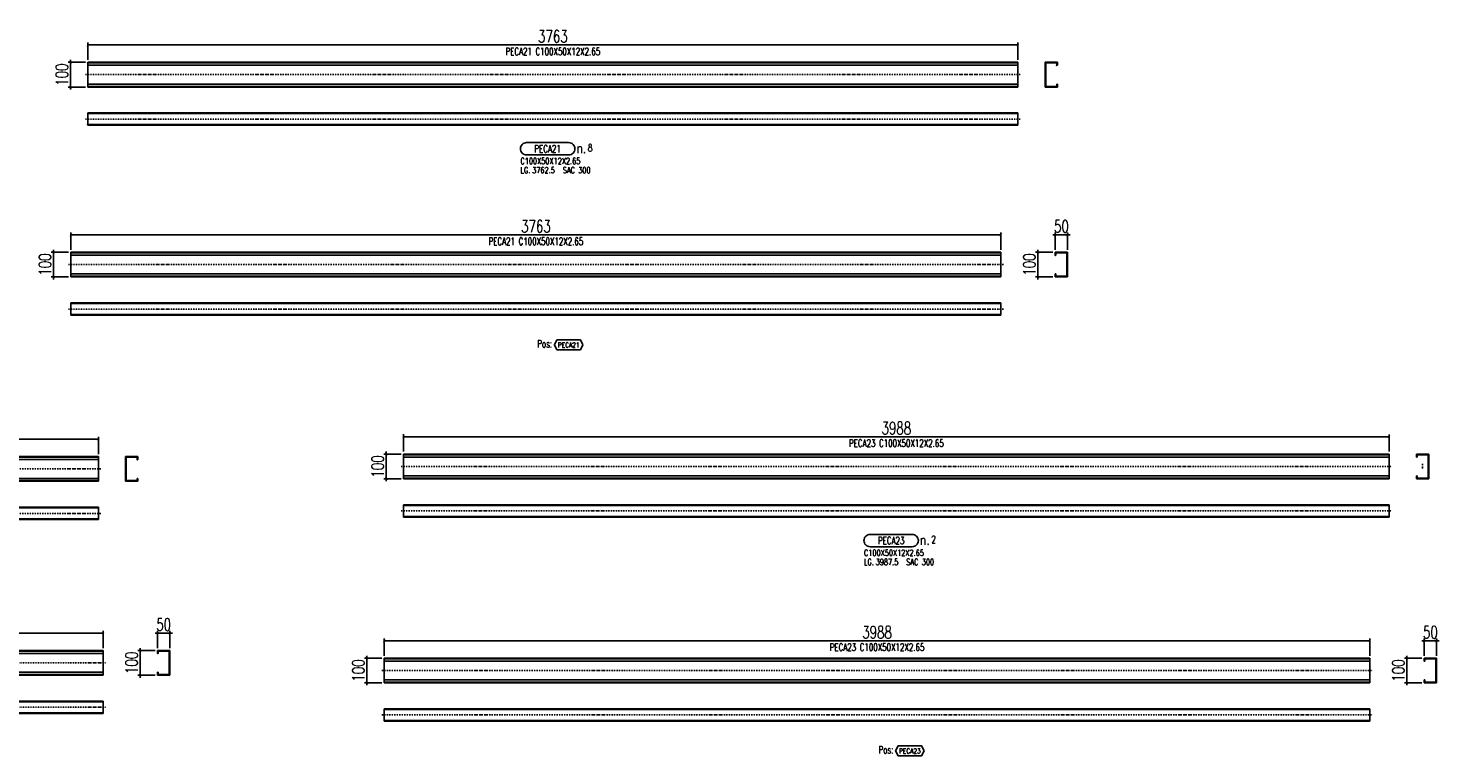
# Model space of a CAD drawing. Header units: feet. Extents: x -13577 to 173285, y -65833 to 34873.
# Tile 75 of 127: x 78702 to 84413, y -65157 to -62213. Entities that reach past the tile are written whole.
import ezdxf
from ezdxf.enums import TextEntityAlignment as Align

# ---------------------------------------------------------------- set-up
doc = ezdxf.new("R2010")
doc.units = ezdxf.units.FT
doc.header["$LTSCALE"] = 10
doc.header["$MEASUREMENT"] = 0
doc.linetypes.add('DASHDOT', pattern=[1, 0.5, -0.25, 0, -0.25])
doc.linetypes.add('HIDDEN', pattern=[0.375, 0.25, -0.125])
doc.layers.get('0').update_dxf_attribs({"linetype": 'CONTINUOUS'})
doc.layers.get('Defpoints').update_dxf_attribs({"linetype": 'CONTINUOUS'})
for name, color, linetype in [('A', 2, 'DASHDOT'), ('FORIR', 4, 'CONTINUOUS'), ('G', 3, 'CONTINUOUS'), ('MARK_DES', 2, 'CONTINUOUS'), ('MARK_MAT', 2, 'CONTINUOUS'), ('MARK_QTA', 4, 'CONTINUOUS'), ('MARK_SBA', 4, 'CONTINUOUS'), ('MARK_SLOT', 6, 'CONTINUOUS'), ('POS_BOX', 6, 'CONTINUOUS'), ('POS_DES', 2, 'CONTINUOUS'), ('POS_MAT', 2, 'CONTINUOUS'), ('TR', 6, 'HIDDEN'), ('TXT1', 7, 'CONTINUOUS')]:
    doc.layers.add(name, color=color, linetype=linetype)
doc.styles.add('1', font='romans.shx', dxfattribs={"width": 0.7, "height": 50})
doc.styles.add('MARK', font='ROMANS', dxfattribs={"width": 0.7})
doc.styles.add('POS', font='ROMANS', dxfattribs={"width": 0.7})
doc.styles.add('ROMANS', font='ROMANS', dxfattribs={"width": 0.8, "height": 28})
doc.dimstyles.get("Standard").update_dxf_attribs({"dimtxt": 50, "dimasz": 1, "dimexe": 1, "dimexo": 1, "dimgap": 1, "dimtad": 1, "dimdec": 0, "dimdsep": 46, "dimtxsty": '1', "dimblk": 'ARCHTICK', "dimcen": 3, "dimclrd": 1, "dimclre": 1, "dimclrt": 3, "dimadec": 0, "dimazin": 0, "dimtfac": 1, "dimtdec": 0, "dimtix": 1, "dimtmove": 0, "dimatfit": 3, "dimfxl": 0, "dimtolj": 1, "dimarcsym": 0})

# ---------------------------------------------------------------- blocks, each defined once
blk = doc.blocks.new('3D_INFOPOS')
blk.add_point((0, 0))
at = {"layer": 'FORIR', "flags": 1}
for tag, p in [('POS_PEZ', (7.6, -4.3)), ('MAT_PRO', (7.6, -11.9))]:
    blk.add_attdef(tag, p, '', height=5.26, dxfattribs=at)
blk = doc.blocks.new('_ArchTick')
at = {"color": 0, "linetype": 'ByBlock', "const_width": 0.15}
blk.add_lwpolyline([(-0.5, -0.5), (0.5, 0.5)], dxfattribs=at)
blk = doc.blocks.new('*D456')
at = {"layer": 'Defpoints', "color": 0}
for p in [(82705.9, -62280.8), (78943.4, -62350.8), (82705.9, -62350.8)]:
    blk.add_point(p, dxfattribs=at)
at = {"layer": 'TXT1', "color": 1, "lineweight": -2, "transparency": 16777216}
for p, q in [((78943.4, -62340.8), (78943.4, -62270.8)), ((78943.4, -62280.8), (82705.9, -62280.8)), ((82705.9, -62340.8), (82705.9, -62270.8))]:
    blk.add_line(p, q, dxfattribs=at)
at = {"layer": 'TXT1', "color": 1, "lineweight": -2, "transparency": 16777216, "xscale": 10, "yscale": 10, "zscale": 10, "rotation": 180}
blk.add_blockref('_ArchTick', (78943.4, -62280.8), dxfattribs=at)
at = {"layer": 'TXT1', "color": 1, "lineweight": -2, "transparency": 16777216, "xscale": 10, "yscale": 10, "zscale": 10}
blk.add_blockref('_ArchTick', (82705.9, -62280.8), dxfattribs=at)
at = {"layer": 'TXT1', "color": 3, "transparency": 16777216, "insert": (80824.7, -62245.8), "char_height": 50, "attachment_point": 5, "style": '1'}
blk.add_mtext('\\A1;3763', dxfattribs=at)
blk = doc.blocks.new('*D457')
at = {"layer": 'Defpoints', "color": 0}
for p in [(78943.4, -62350.8), (78873.4, -62450.8), (78943.4, -62450.8)]:
    blk.add_point(p, dxfattribs=at)
at = {"layer": 'TXT1', "color": 1, "lineweight": -2, "transparency": 16777216}
for p, q in [((78933.4, -62350.8), (78863.4, -62350.8)), ((78873.4, -62350.8), (78873.4, -62340.8)), ((78873.4, -62350.8), (78873.4, -62450.8)), ((78933.4, -62450.8), (78863.4, -62450.8)), ((78873.4, -62450.8), (78873.4, -62460.8))]:
    blk.add_line(p, q, dxfattribs=at)
at = {"layer": 'TXT1', "color": 1, "lineweight": -2, "transparency": 16777216, "xscale": 10, "yscale": 10, "zscale": 10}
for p, rotation in [((78873.4, -62350.8), 270), ((78873.4, -62450.8), 90)]:
    blk.add_blockref('_ArchTick', p, dxfattribs=dict(at, rotation=rotation))
at = {"layer": 'TXT1', "color": 3, "transparency": 16777216, "insert": (78838.4, -62400.8), "char_height": 50, "attachment_point": 5, "rotation": 90, "style": '1'}
blk.add_mtext('\\A1;100', dxfattribs=at)
blk = doc.blocks.new('3D_INFOM')
blk.add_point((0, 0))
at = {"layer": 'FORIR', "flags": 1}
for tag, p in [('MARK', (7.55, -4.31)), ('NUM_DIS', (7.55, -11.68)), ('NOT_PEZ', (45.73, -11.68)), ('QTA_PEZ', (7.55, -18.55)), ('TIP_PEZ', (45.73, -18.55)), ('TRA_PEZ', (7.55, -26.33)), ('COS_PEZ', (45.73, -26.33)), ('DES_PEZ', (7.55, -33.75))]:
    blk.add_attdef(tag, p, '', height=5, dxfattribs=at)
blk = doc.blocks.new('M8_PRO')
at = {"layer": 'MARK_SLOT'}
blk.add_lwpolyline([(2.5, 0), (19.5, 0, 0.414214), (22, 2.5), (22, 2.5, 0.414214), (19.5, 5), (2.5, 5, 0.414214), (0, 2.5), (0, 2.5, 0.414214)], format="xyb", close=True, dxfattribs=at)
at = {"style": 'MARK', "width": 0.7, "flags": 1}
for tag, p in [('TRA_PEZ', (-2.05, 4.97)), ('TIP_PEZ', (-2.05, 2.29)), ('SUN_LIS', (-2.05, 3.9)), ('COD_PEZ', (-2.05, 0.69)), ('COS_PEZ', (-2.05, 0.15)), ('PUN_LIS', (-2.05, 4.44)), ('DES_PEZ', (-2.05, 3.37)), ('NOT_PEZ', (-2.05, 2.83)), ('ING_PEZ', (-2.05, 1.76)), ('MCL_PEZ', (-2.05, 1.22)), ('DIM_PRO', (-2.05, -0.38))]:
    blk.add_attdef(tag, p, '', height=0.35, dxfattribs=at)
at = {"style": 'MARK', "width": 0.7}
blk.add_attdef('MAR_PEZ', text='', height=3, dxfattribs=at).set_placement((11, 2.5), align=Align.MIDDLE)
at = {"layer": 'MARK_DES', "style": 'MARK', "width": 0.7}
blk.add_text('LG.', height=2.5, dxfattribs=at).set_placement((0, -7.4))
for tag, p in [('NOM_PRO', (0, -3.7)), ('LUN_PRO', (4.73, -7.4))]:
    blk.add_attdef(tag, p, '', height=2.5, dxfattribs=at)
at = {"layer": 'MARK_MAT', "style": 'MARK', "width": 0.7}
blk.add_attdef('MAT_PRO', (17.13, -7.4), '', height=2.5, dxfattribs=at)
at = {"layer": 'MARK_QTA', "style": 'ROMANS', "width": 0.8}
blk.add_text('n.', height=4, dxfattribs=at).set_placement((24.62, 2.75), align=Align.MIDDLE)
at = {"layer": 'MARK_QTA', "style": 'MARK', "width": 0.7}
blk.add_attdef('QTA_PEZ', (27.29, 1.42), '', height=3, dxfattribs=at)
at = {"layer": 'MARK_SBA', "style": 'MARK', "width": 0.7}
blk.add_attdef('SBA_PEZ', text='', height=2, dxfattribs=at).set_placement((10.88, 5.73), align=Align.BOTTOM_CENTER)
blk = doc.blocks.new('*D458')
at = {"layer": 'Defpoints', "color": 0}
for p in [(78986, -63876.4), (74086, -63946.4), (78986, -63946.4)]:
    blk.add_point(p, dxfattribs=at)
at = {"layer": 'TXT1', "color": 1, "lineweight": -2, "transparency": 16777216}
for p, q in [((74086, -63936.4), (74086, -63866.4)), ((74086, -63876.4), (78986, -63876.4)), ((78986, -63936.4), (78986, -63866.4))]:
    blk.add_line(p, q, dxfattribs=at)
at = {"layer": 'TXT1', "color": 1, "lineweight": -2, "transparency": 16777216, "xscale": 10, "yscale": 10, "zscale": 10, "rotation": 180}
blk.add_blockref('_ArchTick', (74086, -63876.4), dxfattribs=at)
at = {"layer": 'TXT1', "color": 1, "lineweight": -2, "transparency": 16777216, "xscale": 10, "yscale": 10, "zscale": 10}
blk.add_blockref('_ArchTick', (78986, -63876.4), dxfattribs=at)
at = {"layer": 'TXT1', "color": 3, "transparency": 16777216, "insert": (76536, -63841.4), "char_height": 50, "attachment_point": 5, "style": '1'}
blk.add_mtext('\\A1;4900', dxfattribs=at)
blk = doc.blocks.new('*D460')
at = {"layer": 'Defpoints', "color": 0}
for p in [(84208.3, -63866.3), (80220.7, -63936.2), (84208.3, -63936.3)]:
    blk.add_point(p, dxfattribs=at)
at = {"layer": 'TXT1', "color": 1, "lineweight": -2, "transparency": 16777216}
for p, q in [((80220.7, -63926.2), (80220.7, -63856.2)), ((80220.7, -63866.2), (84208.3, -63866.3)), ((84208.3, -63926.3), (84208.3, -63856.3))]:
    blk.add_line(p, q, dxfattribs=at)
at = {"layer": 'TXT1', "color": 1, "lineweight": -2, "transparency": 16777216, "xscale": 10, "yscale": 10, "zscale": 10}
for p, rotation in [((80220.7, -63866.2), 179.9985667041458), ((84208.3, -63866.3), 359.9985667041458)]:
    blk.add_blockref('_ArchTick', p, dxfattribs=dict(at, rotation=rotation))
at = {"layer": 'TXT1', "color": 3, "transparency": 16777216, "insert": (82214.5, -63831.3), "char_height": 50, "attachment_point": 5, "rotation": 359.9986, "style": '1'}
blk.add_mtext('\\A1;3988', dxfattribs=at)
blk = doc.blocks.new('*D461')
at = {"layer": 'Defpoints', "color": 0}
for p in [(80220.7, -63936.2), (80150.7, -64036.2), (80220.7, -64036.2)]:
    blk.add_point(p, dxfattribs=at)
at = {"layer": 'TXT1', "color": 1, "lineweight": -2, "transparency": 16777216}
for p, q in [((80210.7, -63936.2), (80140.7, -63936.2)), ((80150.7, -63936.2), (80150.7, -63926.2)), ((80150.7, -63936.2), (80150.7, -64036.2)), ((80210.7, -64036.2), (80140.7, -64036.2)), ((80150.7, -64036.2), (80150.7, -64046.2))]:
    blk.add_line(p, q, dxfattribs=at)
at = {"layer": 'TXT1', "color": 1, "lineweight": -2, "transparency": 16777216, "xscale": 10, "yscale": 10, "zscale": 10}
for p, rotation in [((80150.7, -63936.2), 269.9985667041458), ((80150.7, -64036.2), 89.99856670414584)]:
    blk.add_blockref('_ArchTick', p, dxfattribs=dict(at, rotation=rotation))
at = {"layer": 'TXT1', "color": 3, "transparency": 16777216, "insert": (80115.7, -63986.2), "char_height": 50, "attachment_point": 5, "rotation": 89.9986, "style": '1'}
blk.add_mtext('\\A1;100', dxfattribs=at)
blk = doc.blocks.new('*D645')
at = {"layer": 'Defpoints', "color": 0}
for p in [(82637.4, -63049.3), (78874.9, -63119.3), (82637.4, -63119.3)]:
    blk.add_point(p, dxfattribs=at)
at = {"layer": 'TXT1', "color": 1, "lineweight": -2, "transparency": 16777216}
for p, q in [((78874.9, -63109.3), (78874.9, -63039.3)), ((82637.4, -63109.3), (82637.4, -63039.3)), ((78874.9, -63049.3), (82637.4, -63049.3))]:
    blk.add_line(p, q, dxfattribs=at)
at = {"layer": 'TXT1', "color": 1, "lineweight": -2, "transparency": 16777216, "xscale": 10, "yscale": 10, "zscale": 10, "rotation": 180}
blk.add_blockref('_ArchTick', (78874.9, -63049.3), dxfattribs=at)
at = {"layer": 'TXT1', "color": 1, "lineweight": -2, "transparency": 16777216, "xscale": 10, "yscale": 10, "zscale": 10}
blk.add_blockref('_ArchTick', (82637.4, -63049.3), dxfattribs=at)
at = {"layer": 'TXT1', "color": 3, "transparency": 16777216, "insert": (80756.2, -63014.3), "char_height": 50, "attachment_point": 5, "style": '1'}
blk.add_mtext('\\A1;3763', dxfattribs=at)
blk = doc.blocks.new('*D646')
at = {"layer": 'Defpoints', "color": 0}
for p in [(78804.9, -63119.3), (78874.9, -63119.3), (78874.9, -63219.3)]:
    blk.add_point(p, dxfattribs=at)
at = {"layer": 'TXT1', "color": 1, "lineweight": -2, "transparency": 16777216}
for p, q in [((78864.9, -63119.3), (78794.9, -63119.3)), ((78804.9, -63119.3), (78804.9, -63109.3)), ((78804.9, -63219.3), (78804.9, -63119.3)), ((78864.9, -63219.3), (78794.9, -63219.3)), ((78804.9, -63219.3), (78804.9, -63229.3))]:
    blk.add_line(p, q, dxfattribs=at)
at = {"layer": 'TXT1', "color": 1, "lineweight": -2, "transparency": 16777216, "xscale": 10, "yscale": 10, "zscale": 10}
for p, rotation in [((78804.9, -63119.3), 270), ((78804.9, -63219.3), 90)]:
    blk.add_blockref('_ArchTick', p, dxfattribs=dict(at, rotation=rotation))
at = {"layer": 'TXT1', "color": 3, "transparency": 16777216, "insert": (78769.9, -63169.3), "char_height": 50, "attachment_point": 5, "rotation": 90, "style": '1'}
blk.add_mtext('\\A1;100', dxfattribs=at)
blk = doc.blocks.new('*D647')
at = {"layer": 'Defpoints', "color": 0}
for p in [(82907.4, -63049.3), (82857.4, -63119.3), (82907.4, -63119.3)]:
    blk.add_point(p, dxfattribs=at)
at = {"layer": 'TXT1', "color": 1, "lineweight": -2, "transparency": 16777216}
for p, q in [((82857.4, -63109.3), (82857.4, -63039.3)), ((82907.4, -63109.3), (82907.4, -63039.3)), ((82857.4, -63049.3), (82847.4, -63049.3)), ((82857.4, -63049.3), (82907.4, -63049.3)), ((82907.4, -63049.3), (82917.4, -63049.3))]:
    blk.add_line(p, q, dxfattribs=at)
at = {"layer": 'TXT1', "color": 1, "lineweight": -2, "transparency": 16777216, "xscale": 10, "yscale": 10, "zscale": 10}
blk.add_blockref('_ArchTick', (82857.4, -63049.3), dxfattribs=at)
at = {"layer": 'TXT1', "color": 1, "lineweight": -2, "transparency": 16777216, "xscale": 10, "yscale": 10, "zscale": 10, "rotation": 180}
blk.add_blockref('_ArchTick', (82907.4, -63049.3), dxfattribs=at)
at = {"layer": 'TXT1', "color": 3, "transparency": 16777216, "insert": (82882.4, -63014.3), "char_height": 50, "attachment_point": 5, "style": '1'}
blk.add_mtext('\\A1;50', dxfattribs=at)
blk = doc.blocks.new('*D648')
at = {"layer": 'Defpoints', "color": 0}
for p in [(82787.4, -63119.3), (82857.4, -63119.3), (82857.4, -63219.3)]:
    blk.add_point(p, dxfattribs=at)
at = {"layer": 'TXT1', "color": 1, "lineweight": -2, "transparency": 16777216}
for p, q in [((82847.4, -63119.3), (82777.4, -63119.3)), ((82787.4, -63119.3), (82787.4, -63109.3)), ((82787.4, -63219.3), (82787.4, -63119.3)), ((82847.4, -63219.3), (82777.4, -63219.3)), ((82787.4, -63219.3), (82787.4, -63229.3))]:
    blk.add_line(p, q, dxfattribs=at)
at = {"layer": 'TXT1', "color": 1, "lineweight": -2, "transparency": 16777216, "xscale": 10, "yscale": 10, "zscale": 10}
for p, rotation in [((82787.4, -63119.3), 270), ((82787.4, -63219.3), 90)]:
    blk.add_blockref('_ArchTick', p, dxfattribs=dict(at, rotation=rotation))
at = {"layer": 'TXT1', "color": 3, "transparency": 16777216, "insert": (82752.4, -63169.3), "char_height": 50, "attachment_point": 5, "rotation": 90, "style": '1'}
blk.add_mtext('\\A1;100', dxfattribs=at)
blk = doc.blocks.new('POSITION_PRO')
at = {"layer": 'POS_BOX'}
blk.add_lwpolyline([(10.5, -2), (9.5, -4), (0, -4), (-1, -2), (0, 0), (9.5, 0)], close=True, dxfattribs=at)
at = {"insert": (-7.93, -0.05), "char_height": 3, "width": 11.9956, "attachment_point": 1, "style": 'POS'}
blk.add_mtext('Pos:', dxfattribs=at)
at = {"style": 'POS', "width": 0.7}
blk.add_attdef('POS_PEZ', text='', height=2, dxfattribs=at).set_placement((4.76, -3.05), align=Align.CENTER)
at = {"layer": 'POS_DES', "style": 'POS', "width": 0.7, "flags": 1}
for tag, p in [('SPE_PRO', (-7.8, -5.07)), ('LUN_PRO', (-7.82, -5.58)), ('LAR_PRO', (-7.79, -4.53))]:
    blk.add_attdef(tag, p, '', height=0.35, dxfattribs=at)
at = {"layer": 'POS_MAT', "style": 'POS', "width": 0.7, "flags": 1}
for tag, p in [('MAT_PRO', (-6.89, -4.03)), ('PUN_NET2', (-6.94, -7.74)), ('NOM_PRO', (-6.94, -6.11)), ('PUN_NET', (-6.94, -7.16)), ('MAR_CMP', (-6.89, -8.22)), ('NOT_PEZ', (-6.89, -9.21)), ('PUN_LIS', (-6.94, -6.63)), ('QTA_PEZ', (-6.89, -8.75))]:
    blk.add_attdef(tag, text='', height=0.35, dxfattribs=at).set_placement(p, align=Align.CENTER)
blk = doc.blocks.new('*D649')
at = {"layer": 'Defpoints', "color": 0}
for p in [(79005.3, -64660.9), (74105.3, -64730.9), (79005.3, -64730.9)]:
    blk.add_point(p, dxfattribs=at)
at = {"layer": 'TXT1', "color": 1, "lineweight": -2, "transparency": 16777216}
for p, q in [((74105.3, -64720.9), (74105.3, -64650.9)), ((74105.3, -64660.9), (79005.3, -64660.9)), ((79005.3, -64720.9), (79005.3, -64650.9))]:
    blk.add_line(p, q, dxfattribs=at)
at = {"layer": 'TXT1', "color": 1, "lineweight": -2, "transparency": 16777216, "xscale": 10, "yscale": 10, "zscale": 10, "rotation": 180}
blk.add_blockref('_ArchTick', (74105.3, -64660.9), dxfattribs=at)
at = {"layer": 'TXT1', "color": 1, "lineweight": -2, "transparency": 16777216, "xscale": 10, "yscale": 10, "zscale": 10}
blk.add_blockref('_ArchTick', (79005.3, -64660.9), dxfattribs=at)
at = {"layer": 'TXT1', "color": 3, "transparency": 16777216, "insert": (76555.3, -64625.9), "char_height": 50, "attachment_point": 5, "style": '1'}
blk.add_mtext('\\A1;4900', dxfattribs=at)
blk = doc.blocks.new('*D651')
at = {"layer": 'Defpoints', "color": 0}
for p in [(79275.3, -64660.9), (79225.3, -64730.9), (79275.3, -64730.9)]:
    blk.add_point(p, dxfattribs=at)
at = {"layer": 'TXT1', "color": 1, "lineweight": -2, "transparency": 16777216}
for p, q in [((79225.3, -64660.9), (79215.3, -64660.9)), ((79225.3, -64720.9), (79225.3, -64650.9)), ((79225.3, -64660.9), (79275.3, -64660.9)), ((79275.3, -64720.9), (79275.3, -64650.9)), ((79275.3, -64660.9), (79285.3, -64660.9))]:
    blk.add_line(p, q, dxfattribs=at)
at = {"layer": 'TXT1', "color": 1, "lineweight": -2, "transparency": 16777216, "xscale": 10, "yscale": 10, "zscale": 10}
blk.add_blockref('_ArchTick', (79225.3, -64660.9), dxfattribs=at)
at = {"layer": 'TXT1', "color": 1, "lineweight": -2, "transparency": 16777216, "xscale": 10, "yscale": 10, "zscale": 10, "rotation": 180}
blk.add_blockref('_ArchTick', (79275.3, -64660.9), dxfattribs=at)
at = {"layer": 'TXT1', "color": 3, "transparency": 16777216, "insert": (79250.3, -64625.9), "char_height": 50, "attachment_point": 5, "style": '1'}
blk.add_mtext('\\A1;50', dxfattribs=at)
blk = doc.blocks.new('*D652')
at = {"layer": 'Defpoints', "color": 0}
for p in [(79155.3, -64730.9), (79225.3, -64730.9), (79225.3, -64830.9)]:
    blk.add_point(p, dxfattribs=at)
at = {"layer": 'TXT1', "color": 1, "lineweight": -2, "transparency": 16777216}
for p, q in [((79215.3, -64730.9), (79145.3, -64730.9)), ((79155.3, -64730.9), (79155.3, -64720.9)), ((79155.3, -64830.9), (79155.3, -64730.9)), ((79215.3, -64830.9), (79145.3, -64830.9)), ((79155.3, -64830.9), (79155.3, -64840.9))]:
    blk.add_line(p, q, dxfattribs=at)
at = {"layer": 'TXT1', "color": 1, "lineweight": -2, "transparency": 16777216, "xscale": 10, "yscale": 10, "zscale": 10}
for p, rotation in [((79155.3, -64730.9), 270), ((79155.3, -64830.9), 90)]:
    blk.add_blockref('_ArchTick', p, dxfattribs=dict(at, rotation=rotation))
at = {"layer": 'TXT1', "color": 3, "transparency": 16777216, "insert": (79120.3, -64780.9), "char_height": 50, "attachment_point": 5, "rotation": 90, "style": '1'}
blk.add_mtext('\\A1;100', dxfattribs=at)
blk = doc.blocks.new('*D653')
at = {"layer": 'Defpoints', "color": 0}
for p in [(84130.1, -64691.9), (80142.6, -64761.9), (84130.1, -64761.9)]:
    blk.add_point(p, dxfattribs=at)
at = {"layer": 'TXT1', "color": 1, "lineweight": -2, "transparency": 16777216}
for p, q in [((80142.6, -64751.9), (80142.6, -64681.9)), ((80142.6, -64691.9), (84130.1, -64691.9)), ((84130.1, -64751.9), (84130.1, -64681.9))]:
    blk.add_line(p, q, dxfattribs=at)
at = {"layer": 'TXT1', "color": 1, "lineweight": -2, "transparency": 16777216, "xscale": 10, "yscale": 10, "zscale": 10, "rotation": 180}
blk.add_blockref('_ArchTick', (80142.6, -64691.9), dxfattribs=at)
at = {"layer": 'TXT1', "color": 1, "lineweight": -2, "transparency": 16777216, "xscale": 10, "yscale": 10, "zscale": 10}
blk.add_blockref('_ArchTick', (84130.1, -64691.9), dxfattribs=at)
at = {"layer": 'TXT1', "color": 3, "transparency": 16777216, "insert": (82136.4, -64656.9), "char_height": 50, "attachment_point": 5, "style": '1'}
blk.add_mtext('\\A1;3988', dxfattribs=at)
blk = doc.blocks.new('*D654')
at = {"layer": 'Defpoints', "color": 0}
for p in [(80072.6, -64761.9), (80142.6, -64761.9), (80142.6, -64861.9)]:
    blk.add_point(p, dxfattribs=at)
at = {"layer": 'TXT1', "color": 1, "lineweight": -2, "transparency": 16777216}
for p, q in [((80072.6, -64761.9), (80072.6, -64751.9)), ((80132.6, -64761.9), (80062.6, -64761.9)), ((80072.6, -64861.9), (80072.6, -64761.9)), ((80132.6, -64861.9), (80062.6, -64861.9)), ((80072.6, -64861.9), (80072.6, -64871.9))]:
    blk.add_line(p, q, dxfattribs=at)
at = {"layer": 'TXT1', "color": 1, "lineweight": -2, "transparency": 16777216, "xscale": 10, "yscale": 10, "zscale": 10}
for p, rotation in [((80072.6, -64761.9), 270), ((80072.6, -64861.9), 90)]:
    blk.add_blockref('_ArchTick', p, dxfattribs=dict(at, rotation=rotation))
at = {"layer": 'TXT1', "color": 3, "transparency": 16777216, "insert": (80037.6, -64811.9), "char_height": 50, "attachment_point": 5, "rotation": 90, "style": '1'}
blk.add_mtext('\\A1;100', dxfattribs=at)
blk = doc.blocks.new('*D655')
at = {"layer": 'Defpoints', "color": 0}
for p in [(84400.1, -64691.9), (84350.1, -64761.9), (84400.1, -64761.9)]:
    blk.add_point(p, dxfattribs=at)
at = {"layer": 'TXT1', "color": 1, "lineweight": -2, "transparency": 16777216}
for p, q in [((84350.1, -64691.9), (84340.1, -64691.9)), ((84350.1, -64751.9), (84350.1, -64681.9)), ((84350.1, -64691.9), (84400.1, -64691.9)), ((84400.1, -64751.9), (84400.1, -64681.9)), ((84400.1, -64691.9), (84410.1, -64691.9))]:
    blk.add_line(p, q, dxfattribs=at)
at = {"layer": 'TXT1', "color": 1, "lineweight": -2, "transparency": 16777216, "xscale": 10, "yscale": 10, "zscale": 10}
blk.add_blockref('_ArchTick', (84350.1, -64691.9), dxfattribs=at)
at = {"layer": 'TXT1', "color": 1, "lineweight": -2, "transparency": 16777216, "xscale": 10, "yscale": 10, "zscale": 10, "rotation": 180}
blk.add_blockref('_ArchTick', (84400.1, -64691.9), dxfattribs=at)
at = {"layer": 'TXT1', "color": 3, "transparency": 16777216, "insert": (84375.1, -64656.9), "char_height": 50, "attachment_point": 5, "style": '1'}
blk.add_mtext('\\A1;50', dxfattribs=at)
blk = doc.blocks.new('*D656')
at = {"layer": 'Defpoints', "color": 0}
for p in [(84280.1, -64761.9), (84350.1, -64761.9), (84350.1, -64861.9)]:
    blk.add_point(p, dxfattribs=at)
at = {"layer": 'TXT1', "color": 1, "lineweight": -2, "transparency": 16777216}
for p, q in [((84280.1, -64761.9), (84280.1, -64751.9)), ((84340.1, -64761.9), (84270.1, -64761.9)), ((84280.1, -64861.9), (84280.1, -64761.9)), ((84340.1, -64861.9), (84270.1, -64861.9)), ((84280.1, -64861.9), (84280.1, -64871.9))]:
    blk.add_line(p, q, dxfattribs=at)
at = {"layer": 'TXT1', "color": 1, "lineweight": -2, "transparency": 16777216, "xscale": 10, "yscale": 10, "zscale": 10}
for p, rotation in [((84280.1, -64761.9), 270), ((84280.1, -64861.9), 90)]:
    blk.add_blockref('_ArchTick', p, dxfattribs=dict(at, rotation=rotation))
at = {"layer": 'TXT1', "color": 3, "transparency": 16777216, "insert": (84245.1, -64811.9), "char_height": 50, "attachment_point": 5, "rotation": 90, "style": '1'}
blk.add_mtext('\\A1;100', dxfattribs=at)

msp = doc.modelspace()

# ---------------------------------------------------------------- linework, layer by layer
at = {"layer": 'A'}
for p, q in [((82715.9, -62400.8), (78933.4, -62400.8)), ((82715.9, -62580.8), (78933.4, -62580.8)), ((78864.9, -63169.3), (82647.4, -63169.3)), ((78864.9, -63349.3), (82647.4, -63349.3)), ((78996, -63996.4), (74076, -63996.4)), ((80210.7, -63986.2), (84218.3, -63986.3)), ((84343.3, -63976.2), (84343.3, -63996.3)), ((78996, -64176.4), (74076, -64176.4)), ((80210.7, -64166.2), (84218.3, -64166.2)), ((74095.3, -64780.9), (79015.3, -64780.9)), ((80132.6, -64811.9), (84140.1, -64811.9)), ((74095.3, -64960.9), (79015.3, -64960.9)), ((80132.6, -64991.9), (84140.1, -64991.9))]:
    msp.add_line(p, q, dxfattribs=at)
for p in [(78943.4, -62353.4), (82863.3, -62362.8), (78943.4, -62603.1), (78874.9, -63131.3), (82857.4, -63131.3), (78874.9, -63326.9), (79143.4, -63958.4), (80220.7, -63938.9), (84365.6, -64033.7), (80220.7, -64188.6), (79225.3, -64742.9), (80142.6, -64773.9), (84350.1, -64773.9), (80142.6, -65014.3)]:
    msp.add_point(p, dxfattribs=at)
at = {"layer": 'G'}
for p, q in [((78943.4, -62450.8), (78943.4, -62350.8)), ((78943.4, -62350.8), (82705.9, -62350.8)), ((82705.9, -62450.8), (82705.9, -62350.8)), ((82815.9, -62450.8), (82815.9, -62350.8)), ((82815.9, -62350.8), (82865.9, -62350.8)), ((82818.6, -62353.4), (82863.3, -62353.4)), ((82818.6, -62448.1), (82818.6, -62353.4)), ((82863.3, -62362.8), (82863.3, -62353.4)), ((82865.9, -62362.8), (82865.9, -62350.8)), ((78943.4, -62362.8), (82705.9, -62362.8)), ((82863.3, -62362.8), (82865.9, -62362.8)), ((78943.4, -62438.8), (82705.9, -62438.8)), ((78943.4, -62450.8), (82705.9, -62450.8)), ((82815.9, -62450.8), (82865.9, -62450.8)), ((82818.6, -62448.1), (82863.3, -62448.1)), ((82863.3, -62448.1), (82863.3, -62438.8)), ((82863.3, -62438.8), (82865.9, -62438.8)), ((82865.9, -62450.8), (82865.9, -62438.8)), ((78943.4, -62555.8), (82705.9, -62555.8)), ((78943.4, -62605.8), (78943.4, -62555.8)), ((82705.9, -62605.8), (82705.9, -62555.8)), ((78943.4, -62605.8), (82705.9, -62605.8)), ((78874.9, -63119.3), (82637.4, -63119.3)), ((78874.9, -63219.3), (78874.9, -63119.3)), ((82637.4, -63219.3), (82637.4, -63119.3)), ((82857.4, -63119.3), (82907.4, -63119.3)), ((82857.4, -63131.3), (82857.4, -63119.3)), ((82857.4, -63131.3), (82860.1, -63131.3)), ((82860.1, -63121.9), (82904.8, -63121.9)), ((82860.1, -63131.3), (82860.1, -63121.9)), ((82904.8, -63216.6), (82904.8, -63121.9)), ((82907.4, -63219.3), (82907.4, -63119.3)), ((82857.4, -63207.3), (82860.1, -63207.3)), ((82857.4, -63219.3), (82857.4, -63207.3)), ((82860.1, -63216.6), (82860.1, -63207.3)), ((82860.1, -63216.6), (82904.8, -63216.6)), ((78874.9, -63219.3), (82637.4, -63219.3)), ((82857.4, -63219.3), (82907.4, -63219.3)), ((78874.9, -63324.3), (82637.4, -63324.3)), ((78874.9, -63374.3), (78874.9, -63324.3)), ((82637.4, -63374.3), (82637.4, -63324.3)), ((78874.9, -63374.3), (82637.4, -63374.3)), ((74086, -63946.4), (78986, -63946.4)), ((74086, -63958.4), (78986, -63958.4)), ((78986, -64046.4), (78986, -63946.4)), ((79096, -64046.4), (79096, -63946.4)), ((79096, -63946.4), (79146, -63946.4)), ((79098.7, -63949), (79143.4, -63949)), ((79098.7, -64043.7), (79098.7, -63949)), ((79143.4, -63958.4), (79143.4, -63949)), ((79143.4, -63958.4), (79146, -63958.4)), ((79146, -63958.4), (79146, -63946.4)), ((80220.7, -64036.2), (80220.7, -63936.2)), ((80220.7, -63936.2), (84208.3, -63936.3)), ((84208.3, -64036.3), (84208.3, -63936.3)), ((84318.3, -63948.3), (84318.3, -63936.2)), ((84318.3, -63936.2), (84368.3, -63936.2)), ((84318.3, -63948.2), (84320.9, -63948.2)), ((84318.3, -63948.3), (84320.9, -63948.3)), ((84320.9, -63938.9), (84365.6, -63939)), ((84320.9, -63948.3), (84320.9, -63938.9)), ((84365.6, -64033.6), (84365.6, -63938.9)), ((84368.3, -64036.3), (84368.3, -63936.2)), ((74086, -64034.4), (78986, -64034.4)), ((74086, -64046.4), (78986, -64046.4)), ((79096, -64046.4), (79146, -64046.4)), ((79098.7, -64043.7), (79143.4, -64043.7)), ((79143.4, -64043.7), (79143.4, -64034.4)), ((79143.4, -64034.4), (79146, -64034.4)), ((79146, -64046.4), (79146, -64034.4)), ((80220.7, -64036.2), (84208.3, -64036.3)), ((84318.3, -64024.2), (84320.9, -64024.2)), ((84318.3, -64036.3), (84318.3, -64024.2)), ((84318.3, -64036.2), (84368.3, -64036.2)), ((84318.3, -64036.3), (84368.3, -64036.3)), ((84320.9, -64033.6), (84320.9, -64024.2)), ((84320.9, -64033.6), (84365.6, -64033.6)), ((74086, -64151.4), (78986, -64151.4)), ((78986, -64201.4), (78986, -64151.4)), ((80220.7, -64141.2), (84208.3, -64141.2)), ((80220.7, -64191.2), (80220.7, -64141.2)), ((80220.7, -64191.2), (80220.7, -64141.2)), ((80220.7, -64143.9), (80220.7, -64143.9)), ((84208.3, -64191.2), (84208.3, -64141.2)), ((74086, -64201.4), (78986, -64201.4)), ((80220.7, -64188.6), (80220.7, -64188.6)), ((80220.7, -64191.2), (84208.3, -64191.2)), ((74105.3, -64730.9), (79005.3, -64730.9)), ((79005.3, -64830.9), (79005.3, -64730.9)), ((79225.3, -64730.9), (79275.3, -64730.9)), ((79225.3, -64742.9), (79225.3, -64730.9)), ((79225.3, -64742.9), (79228, -64742.9)), ((79228, -64733.5), (79272.7, -64733.5)), ((79228, -64742.9), (79228, -64733.5)), ((79272.7, -64828.2), (79272.7, -64733.5)), ((79275.3, -64830.9), (79275.3, -64730.9)), ((80142.6, -64761.9), (84130.1, -64761.9)), ((80142.6, -64861.9), (80142.6, -64761.9)), ((84130.1, -64861.9), (84130.1, -64761.9)), ((84350.1, -64773.9), (84350.1, -64761.9)), ((84350.1, -64761.9), (84400.1, -64761.9)), ((84350.1, -64773.9), (84352.8, -64773.9)), ((84352.8, -64764.6), (84397.5, -64764.6)), ((84352.8, -64773.9), (84352.8, -64764.6)), ((84397.5, -64859.3), (84397.5, -64764.6)), ((84400.1, -64861.9), (84400.1, -64761.9)), ((74105.3, -64830.9), (79005.3, -64830.9)), ((79225.3, -64818.9), (79228, -64818.9)), ((79225.3, -64830.9), (79225.3, -64818.9)), ((79225.3, -64830.9), (79275.3, -64830.9)), ((79228, -64828.2), (79228, -64818.9)), ((79228, -64828.2), (79272.7, -64828.2)), ((80142.6, -64861.9), (84130.1, -64861.9)), ((84350.1, -64849.9), (84352.8, -64849.9)), ((84350.1, -64861.9), (84350.1, -64849.9)), ((84350.1, -64861.9), (84400.1, -64861.9)), ((84352.8, -64859.3), (84352.8, -64849.9)), ((84352.8, -64859.3), (84397.5, -64859.3)), ((74105.3, -64935.9), (79005.3, -64935.9)), ((74105.3, -64985.9), (79005.3, -64985.9)), ((79005.3, -64985.9), (79005.3, -64935.9)), ((80142.6, -64966.9), (84130.1, -64966.9)), ((80142.6, -65016.9), (80142.6, -64966.9)), ((84130.1, -65016.9), (84130.1, -64966.9)), ((80142.6, -65016.9), (84130.1, -65016.9))]:
    msp.add_line(p, q, dxfattribs=at)
for p in [(78943.4, -62353.4), (82863.3, -62362.8), (78943.4, -62603.1), (78874.9, -63131.3), (82857.4, -63131.3), (78874.9, -63326.9), (79143.4, -63958.4), (80220.7, -63938.9), (84365.6, -64033.7), (80220.7, -64188.6), (79225.3, -64742.9), (80142.6, -64773.9), (84350.1, -64773.9), (80142.6, -65014.3)]:
    msp.add_point(p, dxfattribs=at)
at = {"layer": 'TR'}
for p, q in [((78943.4, -62353.4), (82705.9, -62353.4)), ((78943.4, -62448.1), (82705.9, -62448.1)), ((78943.4, -62558.4), (82705.9, -62558.4)), ((78943.4, -62603.1), (82705.9, -62603.1)), ((78874.9, -63121.9), (82637.4, -63121.9)), ((78874.9, -63131.3), (82637.4, -63131.3)), ((78874.9, -63207.3), (82637.4, -63207.3)), ((78874.9, -63216.6), (82637.4, -63216.6)), ((78874.9, -63326.9), (82637.4, -63326.9)), ((78874.9, -63371.6), (82637.4, -63371.6)), ((74086, -63949), (78986, -63949)), ((80220.7, -64036.2), (80220.7, -63936.2)), ((80220.7, -63938.9), (84208.3, -63939)), ((80220.7, -63948.2), (84208.3, -63948.3)), ((84318.3, -63936.3), (84368.3, -63936.3)), ((74086, -64043.7), (78986, -64043.7)), ((80220.7, -64024.2), (84208.3, -64024.3)), ((80220.7, -64033.6), (84208.3, -64033.7)), ((84318.3, -64024.3), (84320.9, -64024.3)), ((84320.9, -64033.7), (84320.9, -64033.6)), ((84365.6, -64033.7), (84365.6, -64033.6)), ((84365.6, -64033.7), (84365.6, -64033.6)), ((74086, -64154), (78986, -64154)), ((80220.7, -64143.9), (84208.3, -64143.9)), ((74086, -64198.7), (78986, -64198.7)), ((80220.7, -64188.6), (84208.3, -64188.6)), ((84208.3, -64191.2), (84208.3, -64191.2)), ((74105.3, -64733.5), (79005.3, -64733.5)), ((74105.3, -64742.9), (79005.3, -64742.9)), ((80142.6, -64764.6), (84130.1, -64764.6)), ((80142.6, -64773.9), (84130.1, -64773.9)), ((74105.3, -64818.9), (79005.3, -64818.9)), ((74105.3, -64828.2), (79005.3, -64828.2)), ((80142.6, -64849.9), (84130.1, -64849.9)), ((80142.6, -64859.3), (84130.1, -64859.3)), ((74105.3, -64938.5), (79005.3, -64938.5)), ((74105.3, -64983.2), (79005.3, -64983.2)), ((80142.6, -64969.6), (84130.1, -64969.6)), ((80142.6, -65014.3), (84130.1, -65014.3))]:
    msp.add_line(p, q, dxfattribs=at)
for p in [(78943.4, -62353.4), (82863.3, -62362.8), (78943.4, -62603.1), (78874.9, -63131.3), (82857.4, -63131.3), (78874.9, -63326.9), (79143.4, -63958.4), (80220.7, -63938.9), (84365.6, -64033.7), (80220.7, -64188.6), (79225.3, -64742.9), (80142.6, -64773.9), (84350.1, -64773.9), (80142.6, -65014.3)]:
    msp.add_point(p, dxfattribs=at)

# ---------------------------------------------------------------- block references
for p in [(80824.7, -62400.8), (82817.2, -62400.8), (80824.7, -62557.1), (79097.3, -63996.4), (82214.5, -63986.3), (84366.9, -63986.3), (82214.5, -64189.9)]:
    msp.add_blockref('3D_INFOPOS', p)
at = {"xscale": 10, "yscale": 10, "zscale": 10}
for p in [(80824.7, -62400.8), (82817.2, -62400.8), (80824.7, -62557.1), (80756.2, -63169.3), (82906.1, -63169.3), (80756.2, -63373), (79097.3, -63996.4), (82214.5, -63986.3), (84366.9, -63986.3), (82214.5, -64189.9), (79274, -64780.9), (82136.4, -64811.9), (84398.8, -64811.9), (82136.4, -65015.6)]:
    msp.add_blockref('3D_INFOM', p, dxfattribs=at)
for name, p, values in [('M8_PRO', (80693.6, -62725.8), {'NOM_PRO': 'C100X50X12X2.65', 'LUN_PRO': '3762.5', 'MAT_PRO': 'SAC 300', 'QTA_PEZ': '8', 'MAR_PEZ': 'PECA21'}), ('POSITION_PRO', (80841.2, -63474.3), {'POS_PEZ': 'PECA21'}), ('M8_PRO', (82083.4, -64311.2), {'NOM_PRO': 'C100X50X12X2.65', 'LUN_PRO': '3987.5', 'MAT_PRO': 'SAC 300', 'QTA_PEZ': '2', 'MAR_PEZ': 'PECA23'}), ('POSITION_PRO', (82221.4, -65116.9), {'POS_PEZ': 'PECA23'})]:
    msp.add_blockref(name, p, dxfattribs=at).add_auto_attribs(values)

# ---------------------------------------------------------------- texts
at = {"layer": 'TXT1', "color": 7, "style": '1', "width": 0.7}
for s, p in [('PECA21 C100X50X12X2.65', (80824.7, -62330.8)), ('PECA21 C100X50X12X2.65', (80756.2, -63099.3)), ('PECA23 C100X50X12X2.65', (82136.4, -64741.9))]:
    msp.add_text(s, height=30, dxfattribs=at).set_placement(p, align=Align.BOTTOM_CENTER)
msp.add_text('PECA23 C100X50X12X2.65', height=30, rotation=359.9986, dxfattribs=at).set_placement((82214.5, -63916.3), align=Align.BOTTOM_CENTER)

# ---------------------------------------------------------------- dimensions: what is measured, and where the dimension line sits
at = {"layer": 'TXT1'}
for base, p1, p2, picture, middle in [((82705.9221, -62280.7657), (78943.4182, -62350.7657), (82705.9221, -62350.7657), '*D456', (80824.6702, -62245.7657)), ((82637.4212, -63049.2968), (78874.9173, -63119.2968), (82637.4212, -63119.2968), '*D645', (80756.1692, -63014.2968)), ((82907.4, -63049.3), (82857.4, -63119.3), (82907.4, -63119.3), '*D647', (82882.4, -63014.3)), ((78986, -63876.4), (74086, -63946.4), (78986, -63946.4), '*D458', (76536, -63841.4)), ((79005.3, -64660.9), (74105.3, -64730.9), (79005.3, -64730.9), '*D649', (76555.3, -64625.9)), ((79275.3, -64660.9), (79225.3, -64730.9), (79275.3, -64730.9), '*D651', (79250.3, -64625.9)), ((84130.1219, -64691.9433), (80142.5813, -64761.9433), (84130.1219, -64761.9433), '*D653', (82136.3516, -64656.9433)), ((84400.1, -64691.9), (84350.1, -64761.9), (84400.1, -64761.9), '*D655', (84375.1, -64656.9))]:
    dim = msp.add_linear_dim(base=base, p1=p1, p2=p2, dimstyle='Standard', override={"dimscale": 10}, dxfattribs=at)
    dim.commit()
    dim.dimension.update_dxf_attribs({"geometry": picture, "text_midpoint": middle})
for base, p1, p2, angle, picture, middle in [((78873.4, -62450.8), (78943.4, -62350.8), (78943.4, -62450.8), 90, '*D457', (78838.4, -62400.8)), ((78804.9, -63119.3), (78874.9, -63219.3), (78874.9, -63119.3), 90, '*D646', (78769.9, -63169.3)), ((82787.4, -63119.3), (82857.4, -63219.3), (82857.4, -63119.3), 90, '*D648', (82752.4, -63169.3)), ((84208.3, -63866.3), (80220.7, -63936.2), (84208.3, -63936.3), 359.9986, '*D460', (82214.5, -63831.3)), ((80150.7, -64036.2), (80220.7, -63936.2), (80220.7, -64036.2), 89.9986, '*D461', (80115.7, -63986.2)), ((79155.3, -64730.9), (79225.3, -64830.9), (79225.3, -64730.9), 90, '*D652', (79120.3, -64780.9)), ((80072.6, -64761.9), (80142.6, -64861.9), (80142.6, -64761.9), 90, '*D654', (80037.6, -64811.9)), ((84280.1, -64761.9), (84350.1, -64861.9), (84350.1, -64761.9), 90, '*D656', (84245.1, -64811.9))]:
    dim = msp.add_linear_dim(base=base, p1=p1, p2=p2, angle=angle, dimstyle='Standard', override={"dimscale": 10}, dxfattribs=at)
    dim.commit()
    dim.dimension.update_dxf_attribs({"geometry": picture, "text_midpoint": middle})

doc.saveas('drawing.dxf')
